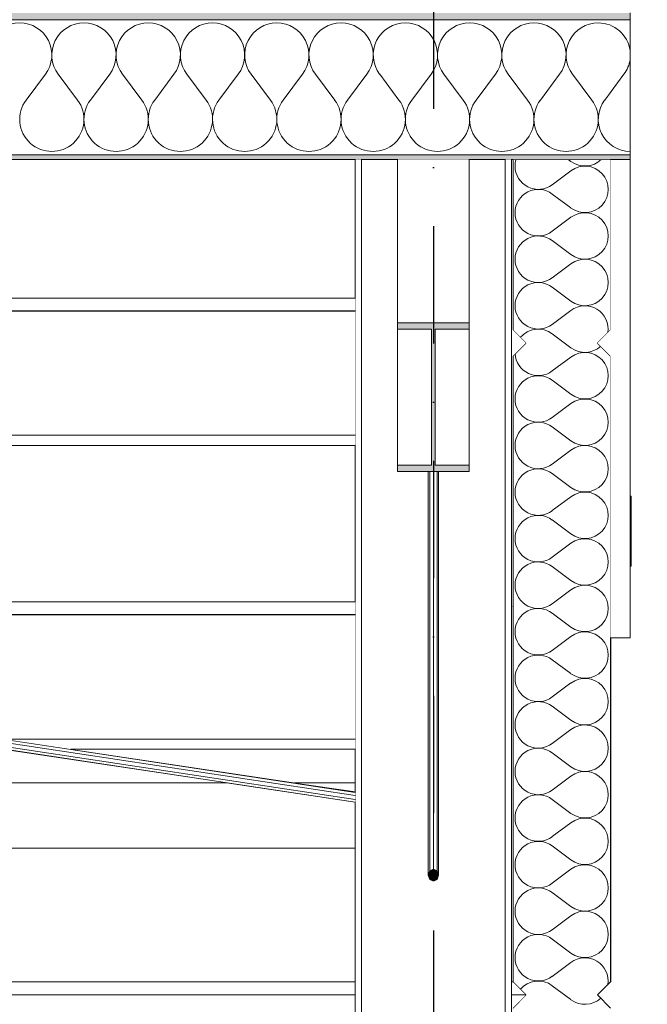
# Model space of a CAD drawing. Header units: millimetres. Extents: x -12989 to 402831, y -50461 to 30884.
# Tile 172 of 175: x 398171 to 399133, y -40675 to -39165. Entities that reach past the tile are written whole.
import ezdxf
from ezdxf.enums import TextEntityAlignment as Align

# ---------------------------------------------------------------- set-up
doc = ezdxf.new("R2010")
doc.units = ezdxf.units.MM
doc.header["$MEASUREMENT"] = 0
doc.linetypes.add('Kropki i Kreski', pattern=[360, 180, -90, 0, -90])
doc.linetypes.add('Wipeout_Contour', pattern=[1000, 0, -1000])
for name, color, linetype in [('AS_Belki.Import IFC', 7, 'Continuous'), ('Nowe_A__DACHY', 7, 'Continuous'), ('Nowe_A__SCIANY', 7, 'Continuous'), ('Nowe_A_WN_WYPOSAZENIE', 7, 'Continuous'), ('Nowe_A_WYM', 7, 'Continuous'), ('Nowe_Warstwa IFC.Import IFC', 7, 'Continuous')]:
    doc.layers.add(name, color=color, linetype=linetype)
for name, color, linetype, lineweight in [('AS_Belki.Import IFC_Nr_pióra__1', 7, 'Continuous', 13), ('AS_Belki.Import IFC_Nr_pióra__88', 7, 'Continuous', 13), ('AS_Belki.Import IFC_Nr_pióra__90', 7, 'Continuous', 13), ('Nowe_A__DACHY_Nr_pióra__52', 7, 'Continuous', 15), ('Nowe_A__DACHY_Nr_pióra__72', 7, 'Continuous', 13), ('Nowe_A__DACHY_Nr_pióra__92', 7, 'Continuous', 13), ('Nowe_A__SCIANY_Nr_pióra__27', 7, 'Continuous', 25), ('Nowe_A__SCIANY_Nr_pióra__87', 7, 'Continuous', 13), ('Nowe_A_WN_WYPOSAZENIE_Nr_pióra__2', 7, 'Continuous', 13), ('Nowe_A_WYM_Nr_pióra__1', 7, 'Continuous', 13), ('Nowe_A_WYM_Nr_pióra__45', 7, 'Continuous', 15), ('Nowe_A_WYM_Nr_pióra__85', 7, 'Continuous', 13), ('Nowe_Warstwa IFC.Import IFC_Nr_pióra__1', 7, 'Continuous', 13), ('Nowe_Warstwa IFC.Import IFC_Nr_pióra__25', 7, 'Continuous', 25)]:
    doc.layers.add(name, color=color, linetype=linetype, lineweight=lineweight)
for name, color, linetype, lineweight, true_color in [('Nowe_A__DACHY_Nr_pióra__162', 7, 'Continuous', 5, 0x6a6a6a), ('Nowe_A__DACHY_Nr_pióra__174', 7, 'Continuous', 5, 0x6a6a6a), ('Nowe_A__SCIANY_Nr_pióra__174', 7, 'Continuous', 5, 0x6a6a6a)]:
    doc.layers.add(name, color=color, linetype=linetype, lineweight=lineweight, true_color=true_color)
doc.styles.add('STYL_AUTOMATYCZNY_1', font='arial.ttf')
doc.styles.add('STYL_AUTOMATYCZNY_4', font='arial.ttf')
doc.dimstyles.new('STYL_AUTOMATYCZNY__2', dxfattribs={"dimtxt": 139.999998, "dimasz": 57, "dimexe": 0.18, "dimexo": 0.0625, "dimgap": 0, "dimtad": 1, "dimdec": 0, "dimlfac": 0.1, "dimzin": 0, "dimdsep": 46, "dimtxsty": 'STYL_AUTOMATYCZNY_4', "dimblk": 'ARROWHEAD_6', "dimblk1": 'ARROWHEAD_6', "dimblk2": 'ARROWHEAD_6', "dimcen": 0.09, "dimse1": 1, "dimse2": 1, "dimclrd": 7, "dimclre": 7, "dimclrt": 7, "dimadec": 0, "dimazin": 0, "dimtfac": 1, "dimtdec": 4, "dimtmove": 0, "dimatfit": 3, "dimfxl": 0, "dimtolj": 1, "dimtzin": 0, "dimarcsym": 0})

# ---------------------------------------------------------------- blocks, each defined once
blk = doc.blocks.new('*X9', base_point=(362576.7, -45960.6))
at = {"layer": 'Nowe_A__SCIANY_Nr_pióra__174', "color": 251, "linetype": 'Continuous', "lineweight": 5, "true_color": 0x6a6a6a}
for p, q in [((399016, -39382), (399011.9, -39378.9)), ((399016, -39396.3), (398987.5, -39417.7)), ((399016, -39453.4), (398987.5, -39432)), ((399016, -39467.7), (398987.5, -39489.2)), ((399016, -39524.9), (398987.5, -39503.4)), ((399016, -39539.2), (398987.5, -39560.6)), ((399016, -39596.3), (398987.5, -39574.9)), ((399016, -39610.6), (398987.5, -39632)), ((399016, -39667.7), (398987.5, -39646.3)), ((399016, -39682), (398987.5, -39703.4)), ((399016, -39739.2), (398987.5, -39717.7)), ((399016, -39753.4), (398987.5, -39774.9)), ((399016, -39810.6), (398987.5, -39789.2)), ((399016, -39824.9), (398987.5, -39846.3)), ((399016, -39882), (398987.5, -39860.6)), ((399016, -39896.3), (398987.5, -39917.7)), ((399016, -39953.4), (398987.5, -39932)), ((399016, -39967.7), (398987.5, -39989.2)), ((399016, -40024.9), (398987.5, -40003.4)), ((399016, -40039.2), (398987.5, -40060.6)), ((399016, -40096.3), (398987.5, -40074.9)), ((399016, -40110.6), (398987.5, -40132)), ((399016, -40167.7), (398987.5, -40146.3)), ((399016, -40182), (398987.5, -40203.4)), ((399016, -40239.2), (398987.5, -40217.7)), ((399016, -40253.4), (398987.5, -40274.9)), ((399016, -40310.6), (398987.5, -40289.2)), ((399016, -40324.9), (398987.5, -40346.3)), ((399016, -40382), (398987.5, -40360.6)), ((399016, -40396.3), (398987.5, -40417.7)), ((399016, -40453.4), (398987.5, -40432)), ((399016, -40467.7), (398987.5, -40489.2)), ((399016, -40524.9), (398987.5, -40503.4)), ((399016, -40539.2), (398987.5, -40560.6)), ((399016, -40596.3), (398987.5, -40574.9)), ((399016, -40610.6), (398987.5, -40632)), ((399016, -40667.7), (398987.5, -40646.3))]:
    blk.add_line(p, q, dxfattribs=at)
for centre, start, end in [((398966, -39389.2), 163.3332, 180), ((399037.5, -39353.4), 233.1301, 314.5046), ((398966, -39389.2), 180, 306.8699), ((399037.5, -39424.9), 233.1301, 126.8699), ((398966, -39460.6), 53.1301, 180), ((398966, -39460.6), 180, 306.8699), ((399037.5, -39496.3), 233.1301, 126.8699), ((398966, -39532), 53.1301, 180), ((398966, -39532), 180, 306.8699), ((399037.5, -39567.7), 233.1301, 126.8699), ((398966, -39603.4), 53.1301, 180), ((398966, -39603.4), 180, 306.8699), ((399037.5, -39639.2), 351.2832, 126.8699), ((398966, -39674.9), 53.1301, 140.6813), ((399037.5, -39639.2), 233.1301, 312.5684), ((398966, -39674.9), 183.3422, 306.8699), ((399037.5, -39710.6), 233.1301, 126.8699), ((398966, -39746.3), 53.1301, 180), ((398966, -39746.3), 180, 306.8699), ((399037.5, -39782), 233.1301, 126.8699), ((398966, -39817.7), 53.1301, 180), ((398966, -39817.7), 180, 306.8699), ((399037.5, -39853.4), 233.1301, 126.8699), ((398966, -39889.2), 53.1301, 180), ((398966, -39889.2), 180, 306.8699), ((399037.5, -39924.9), 233.1301, 126.8699), ((398966, -39960.6), 53.1301, 180), ((398966, -39960.6), 180, 306.8699), ((399037.5, -39996.3), 233.1301, 126.8699), ((398966, -40032), 53.1301, 180), ((398966, -40032), 180, 306.8699), ((399037.5, -40067.7), 233.1301, 126.8699), ((398966, -40103.4), 53.1301, 180), ((398966, -40103.4), 180, 306.8699), ((399037.5, -40139.2), 233.1301, 126.8699), ((398966, -40174.9), 53.1301, 180), ((398966, -40174.9), 180, 306.8699), ((399037.5, -40210.6), 233.1301, 126.8699), ((398966, -40246.3), 53.1301, 180), ((398966, -40246.3), 180, 306.8699), ((399037.5, -40282), 233.1301, 126.8699), ((398966, -40317.7), 53.1301, 180), ((398966, -40317.7), 180, 306.8699), ((399037.5, -40353.4), 233.1301, 126.8699), ((398966, -40389.2), 53.1301, 180), ((398966, -40389.2), 180, 306.8699), ((399037.5, -40424.9), 233.1301, 126.8699), ((398966, -40460.6), 53.1301, 180), ((398966, -40460.6), 180, 306.8699), ((399037.5, -40496.3), 233.1301, 126.8699), ((398966, -40532), 53.1301, 180), ((398966, -40532), 180, 306.8699), ((399037.5, -40567.7), 233.1301, 126.8699), ((398966, -40603.4), 53.1301, 180), ((398966, -40603.4), 180, 306.8699), ((399037.5, -40639.2), 351.2832, 126.8699), ((398966, -40674.9), 53.1301, 140.6813), ((399037.5, -40639.2), 233.1301, 312.5684)]:
    blk.add_arc(centre, 35.7, start, end, dxfattribs=at)
blk = doc.blocks.new('ElemPrzekroju_1_1', base_point=(362576.7, -45960.6))
at = {"color": 254, "linetype": 'Wipeout_Contour', "lineweight": 0, "ltscale": 16852457.52965012}
blk.add_wipeout([(398926.7, -39378.9), (398926.7, -39640.6), (398946.7, -39660.6), (398926.7, -39680.6), (398926.7, -40640.6), (398946.7, -40660.6), (398926.7, -40680.6), (398926.7, -41640.6), (398946.7, -41660.6), (398926.7, -41680.6), (398926.7, -42640.6), (398946.7, -42660.6), (398926.7, -42680.6), (398926.7, -43640.6), (398946.7, -43660.6), (398926.7, -43680.6), (398926.7, -44640.6), (398946.7, -44660.6), (398926.7, -44680.6), (398926.7, -45640.6), (398946.7, -45660.6), (399056.7, -45660.6), (399076.7, -45640.6), (399076.7, -44680.6), (399056.7, -44660.6), (399076.7, -44640.6), (399076.7, -43680.6), (399056.7, -43660.6), (399076.7, -43640.6), (399076.7, -42680.6), (399056.7, -42660.6), (399076.7, -42640.6), (399076.7, -41680.6), (399056.7, -41660.6), (399076.7, -41640.6), (399076.7, -40680.6), (399056.7, -40660.6), (399076.7, -40640.6), (399076.7, -39680.6), (399056.7, -39660.6), (399076.7, -39640.6), (399076.7, -39378.9)], dxfattribs=at).dxf.layer = 'Nowe_A__SCIANY'
at = {"layer": 'Nowe_A__SCIANY_Nr_pióra__27', "color": 7, "linetype": 'Continuous', "lineweight": 25}
for p, q in [((398926.7, -39378.9), (398926.7, -39640.6)), ((399076.7, -39378.9), (398926.7, -39378.9)), ((399076.7, -39378.9), (399076.7, -39640.6)), ((398926.7, -39640.6), (398946.7, -39660.6)), ((399076.7, -39640.6), (399056.7, -39660.6)), ((398946.7, -39660.6), (398926.7, -39680.6)), ((399056.7, -39660.6), (399076.7, -39680.6)), ((398926.7, -39680.6), (398926.7, -40640.6)), ((399076.7, -39680.6), (399076.7, -40640.6)), ((398926.7, -40640.6), (398946.7, -40660.6)), ((399076.7, -40640.6), (399056.7, -40660.6)), ((398946.7, -40660.6), (398926.7, -40680.6)), ((399056.7, -40660.6), (399076.7, -40680.6))]:
    blk.add_line(p, q, dxfattribs=at)
at = {"layer": 'Nowe_A__SCIANY', "lineweight": 0}
blk.add_blockref('*X9', (362576.7, -45960.6), dxfattribs=at)
blk = doc.blocks.new('ElemPrzekroju_2_1', base_point=(362576.7, -45960.6))
at = {"color": 254, "linetype": 'Wipeout_Contour', "lineweight": 0, "ltscale": 2806689.990865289}
blk.add_wipeout([(398925.1, -40640.6), (398926.7, -40640.6), (398926.7, -40064.8), (398925.1, -40064.8), (398925.1, -40104.6), (398925.1, -40269.8), (398925.1, -40277.8)], dxfattribs=at).dxf.layer = 'Nowe_A__SCIANY'
at = {"color": 254, "linetype": 'Wipeout_Contour', "lineweight": 0, "ltscale": 1600054.256448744}
blk.add_wipeout([(397636.6, -40335.2), (398489.5, -40335.2), (398146.5, -40283.5), (397636.6, -40283.5)], dxfattribs=at).dxf.layer = 'Nowe_A__SCIANY'
at = {"color": 254, "linetype": 'Wipeout_Contour', "lineweight": 0, "ltscale": 3199398.168028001}
blk.add_wipeout([(397508.6, -40584.2), (397508.6, -40640.6), (398685.1, -40640.6), (398685.1, -40435.2), (397636.6, -40435.2), (397636.6, -40577.6), (397619.8, -40577.6), (397619.8, -40584.2)], dxfattribs=at).dxf.layer = 'Nowe_A__SCIANY'
at = {"layer": 'Nowe_A__SCIANY_Nr_pióra__87', "color": 7, "linetype": 'Continuous', "lineweight": 13}
blk.add_line((398926.7, -40064.8), (398925.1, -40064.8), dxfattribs=at)
at = {"color": 254, "linetype": 'Wipeout_Contour', "lineweight": 0, "ltscale": 1602343.374699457}
blk.add_wipeout([(398249, -40283.5), (398592, -40335.2), (398685.1, -40335.2), (398685.1, -40283.5)], dxfattribs=at).dxf.layer = 'Nowe_A__SCIANY'
at = {"color": 254, "linetype": 'Wipeout_Contour', "lineweight": 0, "ltscale": 1600667.69394094}
blk.add_wipeout([(397508.6, -40640.6), (397508.6, -40660.6), (398685.1, -40660.6), (398685.1, -40640.6)], dxfattribs=at).dxf.layer = 'Nowe_A__SCIANY'
at = {"color": 254, "linetype": 'Wipeout_Contour', "lineweight": 0, "ltscale": 1603987.691165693}
blk.add_wipeout([(398925.1, -40640.6), (398925.1, -40660.6), (398946.7, -40660.6), (398926.7, -40640.6)], dxfattribs=at).dxf.layer = 'Nowe_A__SCIANY'
at = {"layer": 'Nowe_A__SCIANY_Nr_pióra__87', "color": 7, "linetype": 'Continuous', "lineweight": 13}
for p, q in [((398685.1, -40640.6), (397508.6, -40640.6)), ((398926.7, -40640.6), (398925.1, -40640.6))]:
    blk.add_line(p, q, dxfattribs=at)
at = {"color": 254, "linetype": 'Wipeout_Contour', "lineweight": 0, "ltscale": 1600675.822667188}
blk.add_wipeout([(398685.1, -40660.6), (397508.6, -40660.6), (397508.6, -40680.6), (398685.1, -40680.6)], dxfattribs=at).dxf.layer = 'Nowe_A__SCIANY'
at = {"color": 254, "linetype": 'Wipeout_Contour', "lineweight": 0, "ltscale": 1603995.803149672}
blk.add_wipeout([(398925.1, -40660.6), (398925.1, -40680.6), (398926.7, -40680.6), (398946.7, -40660.6)], dxfattribs=at).dxf.layer = 'Nowe_A__SCIANY'
at = {"layer": 'Nowe_A__SCIANY_Nr_pióra__87', "color": 7, "linetype": 'Continuous', "lineweight": 13}
for p, q in [((397508.6, -40660.6), (398685.1, -40660.6)), ((398925.1, -40660.6), (398946.7, -40660.6))]:
    blk.add_line(p, q, dxfattribs=at)
blk = doc.blocks.new('ElemPrzekroju_12_1', base_point=(362576.7, -45960.6))
at = {"color": 254, "linetype": 'Wipeout_Contour', "lineweight": 0, "ltscale": 1604407.602921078}
blk.add_wipeout([(399108.2, -40002.7), (399108.2, -39895.7), (399106.7, -39895.7), (399106.7, -40002.7)], dxfattribs=at).dxf.layer = 'Nowe_A_WN_WYPOSAZENIE'
at = {"layer": 'Nowe_A_WN_WYPOSAZENIE_Nr_pióra__2', "color": 7, "linetype": 'Continuous', "lineweight": 13}
for p, q in [((399108.2, -39895.7), (399106.7, -39895.7)), ((399108.2, -40002.7), (399108.2, -39895.7)), ((399108.2, -40002.7), (399106.7, -40002.7))]:
    blk.add_line(p, q, dxfattribs=at)
blk = doc.blocks.new('ElemPrzekroju_173_1', base_point=(362576.7, -45960.6))
at = {"color": 254, "linetype": 'Wipeout_Contour', "lineweight": 0, "ltscale": 1998277.968818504}
blk.add_wipeout([(397638.9, -39378.9), (396742.1, -39564.5), (396742.1, -39591.8), (398685.1, -39591.8), (398685.1, -39378.9)], dxfattribs=at).dxf.layer = 'Nowe_A__DACHY'
at = {"color": 254, "linetype": 'Wipeout_Contour', "lineweight": 0, "ltscale": 4009050.397004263}
blk.add_wipeout([(398925.1, -39378.9), (398925.1, -39674.8), (398925.1, -40024.9), (398925.1, -40049.3), (398925.1, -40064.8), (398926.7, -40064.8), (398926.7, -39680.6), (398946.7, -39660.6), (398926.7, -39640.6), (398926.7, -39378.9)], dxfattribs=at).dxf.layer = 'Nowe_A__DACHY'
at = {"color": 254, "linetype": 'Wipeout_Contour', "lineweight": 0, "ltscale": 2807372.740724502}
blk.add_wipeout([(399056.7, -39660.6), (399076.7, -39680.6), (399076.7, -40113), (399106.7, -40113), (399106.7, -39378.9), (399076.7, -39378.9), (399076.7, -39640.6)], dxfattribs=at).dxf.layer = 'Nowe_A__DACHY'
at = {"color": 254, "linetype": 'Wipeout_Contour', "lineweight": 0, "ltscale": 1997624.133948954}
blk.add_wipeout([(396742.1, -40056.3), (396751.4, -40057.7), (398685.1, -40057.7), (398685.1, -39817.6), (396742.1, -39817.6)], dxfattribs=at).dxf.layer = 'Nowe_A__DACHY'
at = {"layer": 'Nowe_A__DACHY_Nr_pióra__92', "color": 7, "linetype": 'Continuous', "lineweight": 13}
for p, q in [((399106.7, -40113), (399106.7, -39378.9)), ((399076.7, -40113), (399106.7, -40113))]:
    blk.add_line(p, q, dxfattribs=at)
blk = doc.blocks.new('*X188', base_point=(362576.7, -45960.6))
at = {"layer": 'Nowe_A__DACHY_Nr_pióra__174', "color": 251, "linetype": 'Continuous', "lineweight": 5, "true_color": 0x6a6a6a}
for p, q in [((398180.4, -39287.9), (398210, -39248.4)), ((398259.3, -39287.9), (398229.7, -39248.4)), ((398279, -39287.9), (398308.6, -39248.4)), ((398357.9, -39287.9), (398328.3, -39248.4)), ((398377.6, -39287.9), (398407.2, -39248.4)), ((398456.5, -39287.9), (398426.9, -39248.4)), ((398476.2, -39287.9), (398505.8, -39248.4)), ((398555.1, -39287.9), (398525.5, -39248.4)), ((398574.8, -39287.9), (398604.4, -39248.4)), ((398653.7, -39287.9), (398624.1, -39248.4)), ((398673.4, -39287.9), (398703, -39248.4)), ((398752.3, -39287.9), (398722.7, -39248.4)), ((398772, -39287.9), (398801.6, -39248.4)), ((398850.9, -39287.9), (398821.3, -39248.4)), ((398870.6, -39287.9), (398900.2, -39248.4)), ((398949.5, -39287.9), (398919.9, -39248.4)), ((398969.2, -39287.9), (398998.7, -39248.4)), ((399048, -39287.9), (399018.5, -39248.4)), ((399067.8, -39287.9), (399097.3, -39248.4))]:
    blk.add_line(p, q, dxfattribs=at)
for centre, start, end in [((398170.5, -39218.8), 90, 216.8699), ((398170.5, -39218.8), 323.1301, 90), ((398269.1, -39218.8), 90, 216.8699), ((398269.1, -39218.8), 323.1301, 90), ((398367.7, -39218.8), 90, 216.8699), ((398367.7, -39218.8), 323.1301, 90), ((398466.3, -39218.8), 90, 216.8699), ((398466.3, -39218.8), 323.1301, 90), ((398564.9, -39218.8), 90, 216.8699), ((398564.9, -39218.8), 323.1301, 90), ((398663.5, -39218.8), 90, 216.8699), ((398663.5, -39218.8), 323.1301, 90), ((398762.1, -39218.8), 90, 216.8699), ((398762.1, -39218.8), 323.1301, 90), ((398860.7, -39218.8), 90, 216.8699), ((398860.7, -39218.8), 323.1301, 90), ((398959.3, -39218.8), 90, 216.8699), ((398959.3, -39218.8), 323.1301, 90), ((399057.9, -39218.8), 90, 216.8699), ((399057.9, -39218.8), 7.829, 90), ((399057.9, -39218.8), 323.1301, 352.171), ((398219.8, -39317.4), 143.1301, 36.8699), ((398318.4, -39317.4), 143.1301, 36.8699), ((398417, -39317.4), 143.1301, 36.8699), ((398515.6, -39317.4), 143.1301, 36.8699), ((398614.2, -39317.4), 143.1301, 36.8699), ((398712.8, -39317.4), 143.1301, 36.8699), ((398811.4, -39317.4), 143.1301, 36.8699), ((398910, -39317.4), 143.1301, 36.8699), ((399008.6, -39317.4), 143.1301, 36.8699), ((399107.2, -39317.4), 143.1301, 269.4659)]:
    blk.add_arc(centre, 49.3, start, end, dxfattribs=at)
blk = doc.blocks.new('*X189', base_point=(362576.7, -45960.6))
at = {"layer": 'Nowe_A__DACHY_Nr_pióra__162', "linetype": 'Continuous', "lineweight": 5, "true_color": 0x6a6a6a}
blk.add_hatch(color=251, dxfattribs=at).paths.add_polyline_path([(399106.7, -39371.7), (362046.7, -39371.7), (362046.7, -39378.9), (399106.7, -39378.9)])
blk = doc.blocks.new('ElemPrzekroju_174_1', base_point=(362576.7, -45960.6))
at = {"layer": 'Nowe_A__DACHY_Nr_pióra__162', "linetype": 'Continuous', "lineweight": 0, "true_color": 0x353535}
blk.add_hatch(color=250, dxfattribs=at).paths.add_polyline_path([(362046.7, -39154.3), (362046.7, -39164.6), (399106.7, -39164.6), (399106.7, -39154.3)])
at = {"color": 254, "linetype": 'Wipeout_Contour', "lineweight": 0, "ltscale": 1530407.977953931}
blk.add_wipeout([(399106.7, -39164.6), (362046.7, -39164.6), (362046.7, -39371.7), (399106.7, -39371.7)], dxfattribs=at).dxf.layer = 'Nowe_A__DACHY'
at = {"layer": 'Nowe_A__DACHY_Nr_pióra__52', "color": 7, "linetype": 'Continuous', "lineweight": 15}
blk.add_line((399106.7, -39164.6), (362046.7, -39164.6), dxfattribs=at)
at = {"layer": 'Nowe_A__DACHY', "lineweight": 0}
blk.add_blockref('*X188', (362576.7, -45960.6), dxfattribs=at)
at = {"color": 254, "linetype": 'Wipeout_Contour', "lineweight": 0, "ltscale": 1530452.073854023}
blk.add_wipeout([(399106.7, -39371.7), (362046.7, -39371.7), (362046.7, -39378.9), (399106.7, -39378.9)], dxfattribs=at).dxf.layer = 'Nowe_A__DACHY'
at = {"layer": 'Nowe_A__DACHY_Nr_pióra__52', "color": 7, "linetype": 'Continuous', "lineweight": 15}
blk.add_line((399106.7, -39371.7), (362046.7, -39371.7), dxfattribs=at)
at = {"layer": 'Nowe_A__DACHY_Nr_pióra__52', "color": 7, "linetype": 'Continuous', "lineweight": 15, "flags": 128}
blk.add_lwpolyline([(399106.7, -39154.3), (399106.7, -39164.6), (399106.7, -39371.7), (399106.7, -39378.9)], dxfattribs=at)
at = {"layer": 'Nowe_A__DACHY_Nr_pióra__72', "color": 7, "linetype": 'Continuous', "lineweight": 13}
for p, q in [((398926.7, -39378.9), (368292.5, -39378.9)), ((399106.7, -39378.9), (399076.7, -39378.9))]:
    blk.add_line(p, q, dxfattribs=at)
at = {"layer": 'Nowe_A__DACHY', "lineweight": 0}
blk.add_blockref('*X189', (362576.7, -45960.6), dxfattribs=at)
blk = doc.blocks.new('ElemPrzekroju_195_1', base_point=(362576.7, -45960.6))
at = {"color": 254, "linetype": 'Wipeout_Contour', "lineweight": 0, "ltscale": 3985332.119805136}
blk.add_wipeout([(392867.1, -40357.1), (392867.1, -40435.2), (397486.6, -40435.2), (397486.6, -40377.6), (397636.6, -40377.6), (397636.6, -40435.2), (398685.1, -40435.2), (398685.1, -40364.7), (398489.5, -40335.2), (392973.8, -40335.2)], dxfattribs=at).dxf.layer = 'AS_Belki.Import IFC'
at = {"layer": 'AS_Belki.Import IFC_Nr_pióra__90', "color": 7, "linetype": 'Continuous', "lineweight": 13}
for p, q in [((398489.5, -40335.2), (392973.8, -40335.2)), ((398685.1, -40435.2), (397636.6, -40435.2))]:
    blk.add_line(p, q, dxfattribs=at)
at = {"color": 254, "linetype": 'Wipeout_Contour', "lineweight": 0, "ltscale": 1202069.057708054}
blk.add_wipeout([(398592, -40335.2), (398685.1, -40349.2), (398685.1, -40335.2)], dxfattribs=at).dxf.layer = 'AS_Belki.Import IFC'
at = {"layer": 'AS_Belki.Import IFC_Nr_pióra__90', "color": 7, "linetype": 'Continuous', "lineweight": 13}
blk.add_line((398685.1, -40335.2), (398592, -40335.2), dxfattribs=at)
blk = doc.blocks.new('ElemPrzekroju_202_1', base_point=(362576.7, -45960.6))
at = {"color": 254, "linetype": 'Wipeout_Contour', "lineweight": 0, "ltscale": 1603852.313832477}
blk.add_wipeout([(398694.9, -39378.9), (398685.1, -39378.9), (398685.1, -45660.6), (398694.9, -45660.6)], dxfattribs=at).dxf.layer = 'AS_Belki.Import IFC'
at = {"color": 254, "linetype": 'Wipeout_Contour', "lineweight": 0, "ltscale": 1604767.897345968}
blk.add_wipeout([(398925.1, -39378.9), (398915.3, -39378.9), (398915.3, -45660.6), (398925.1, -45660.6)], dxfattribs=at).dxf.layer = 'AS_Belki.Import IFC'
at = {"layer": 'AS_Belki.Import IFC_Nr_pióra__88', "color": 7, "linetype": 'Continuous', "lineweight": 13}
for p, q in [((398685.1, -45660.6), (398685.1, -39378.9)), ((398694.9, -45660.6), (398694.9, -39378.9)), ((398915.3, -45660.6), (398915.3, -39378.9)), ((398925.1, -45660.6), (398925.1, -39378.9))]:
    blk.add_line(p, q, dxfattribs=at)
blk = doc.blocks.new('ElemPrzekroju_204_1', base_point=(362576.7, -45960.6))
at = {"color": 254, "linetype": 'Wipeout_Contour', "lineweight": 0, "ltscale": 1603318.061380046}
blk.add_wipeout([(398810.7, -39857.5), (398810.7, -40470.1), (398813.1, -40476.6), (398813.1, -39857.5)], dxfattribs=at).dxf.layer = 'AS_Belki.Import IFC'
at = {"color": 254, "linetype": 'Wipeout_Contour', "lineweight": 0, "ltscale": 1603301.20562732}
blk.add_wipeout([(398810.7, -39857.5), (398805.1, -39857.5), (398805.1, -40467.4), (398810.7, -40470.1)], dxfattribs=at).dxf.layer = 'AS_Belki.Import IFC'
at = {"layer": 'AS_Belki.Import IFC_Nr_pióra__90', "color": 7, "linetype": 'Continuous', "lineweight": 13}
blk.add_line((398813.1, -40476.6), (398813.1, -39857.5), dxfattribs=at)
at = {"color": 254, "linetype": 'Wipeout_Contour', "lineweight": 0, "ltscale": 1603278.692090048}
blk.add_wipeout([(398805.1, -39857.5), (398799.4, -39857.5), (398799.4, -40470.1), (398805.1, -40467.4)], dxfattribs=at).dxf.layer = 'AS_Belki.Import IFC'
at = {"layer": 'AS_Belki.Import IFC_Nr_pióra__1', "color": 7, "linetype": 'Continuous', "lineweight": 13}
for p, q in [((398810.7, -40470.1), (398813.1, -40476.6)), ((398813.1, -40476.6), (398810.7, -40483.2))]:
    blk.add_line(p, q, dxfattribs=at)
at = {"layer": 'AS_Belki.Import IFC_Nr_pióra__90', "color": 7, "linetype": 'Continuous', "lineweight": 13}
blk.add_line((398810.7, -40470.1), (398810.7, -39857.5), dxfattribs=at)
at = {"color": 254, "linetype": 'Wipeout_Contour', "lineweight": 0, "ltscale": 1603263.708940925}
blk.add_wipeout([(398797.1, -39857.5), (398797.1, -40476.6), (398799.4, -40470.1), (398799.4, -39857.5)], dxfattribs=at).dxf.layer = 'AS_Belki.Import IFC'
at = {"layer": 'AS_Belki.Import IFC', "linetype": 'Continuous', "lineweight": 0, "true_color": 0x000000}
blk.add_hatch(color=18, dxfattribs=at).paths.add_polyline_path([(398813.1, -40476.6), (398810.7, -40470.1), (398805.1, -40467.4), (398799.4, -40470.1), (398797.1, -40476.6), (398799.4, -40483.2), (398805.1, -40485.9), (398810.7, -40483.2)])
at = {"layer": 'AS_Belki.Import IFC_Nr_pióra__1', "color": 7, "linetype": 'Continuous', "lineweight": 13}
for p, q in [((398799.4, -40470.1), (398797.1, -40476.6)), ((398805.1, -40467.4), (398799.4, -40470.1)), ((398805.1, -40467.4), (398810.7, -40470.1)), ((398797.1, -40476.6), (398799.4, -40483.2)), ((398799.4, -40483.2), (398805.1, -40485.9)), ((398810.7, -40483.2), (398805.1, -40485.9))]:
    blk.add_line(p, q, dxfattribs=at)
at = {"layer": 'AS_Belki.Import IFC_Nr_pióra__90', "color": 7, "linetype": 'Continuous', "lineweight": 13}
for p, q in [((398797.1, -40476.6), (398797.1, -39857.5)), ((398799.4, -40470.1), (398799.4, -39857.5)), ((398805.1, -40467.4), (398805.1, -39857.5))]:
    blk.add_line(p, q, dxfattribs=at)
blk = doc.blocks.new('ElemPrzekroju_208_1', base_point=(362576.7, -45960.6))
at = {"layer": 'AS_Belki.Import IFC_Nr_pióra__1', "color": 7, "linetype": 'Continuous', "lineweight": 13}
blk.add_line((398860.1, -39857.5), (398750.1, -39857.5), dxfattribs=at)
at = {"color": 254, "linetype": 'Wipeout_Contour', "lineweight": 0, "ltscale": 1603027.668034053}
blk.add_wipeout([(398750.1, -39378.9), (398750.1, -39629.8), (398860.1, -39629.8), (398860.1, -39378.9)], dxfattribs=at).dxf.layer = 'AS_Belki.Import IFC'
at = {"color": 254, "linetype": 'Wipeout_Contour', "lineweight": 0, "ltscale": 1603237.610968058}
blk.add_wipeout([(398808, -39639.3), (398808, -39848), (398860.1, -39848), (398860.1, -39639.3)], dxfattribs=at).dxf.layer = 'AS_Belki.Import IFC'
at = {"layer": 'AS_Belki.Import IFC_Nr_pióra__1', "color": 7, "linetype": 'Continuous', "lineweight": 13}
for p, q in [((398860.1, -39629.8), (398750.1, -39629.8)), ((398860.1, -39629.8), (398860.1, -39639.3)), ((398860.1, -39848), (398860.1, -39857.5))]:
    blk.add_line(p, q, dxfattribs=at)
at = {"layer": 'AS_Belki.Import IFC_Nr_pióra__90', "color": 7, "linetype": 'Continuous', "lineweight": 13}
for p, q in [((398750.1, -39629.8), (398750.1, -39378.9)), ((398860.1, -39629.8), (398860.1, -39378.9)), ((398860.1, -39848), (398860.1, -39639.3))]:
    blk.add_line(p, q, dxfattribs=at)
at = {"color": 254, "linetype": 'Wipeout_Contour', "lineweight": 0, "ltscale": 1603006.95353376}
blk.add_wipeout([(398750.1, -39848), (398802.1, -39848), (398802.1, -39639.3), (398750.1, -39639.3)], dxfattribs=at).dxf.layer = 'AS_Belki.Import IFC'
at = {"layer": 'AS_Belki.Import IFC', "linetype": 'Continuous', "lineweight": 0, "true_color": 0x000000}
blk.add_hatch(color=18, dxfattribs=at).paths.add_polyline_path([(398860.1, -39848), (398808, -39848), (398808, -39639.3), (398860.1, -39639.3), (398860.1, -39629.8), (398750.1, -39629.8), (398750.1, -39639.3), (398802.1, -39639.3), (398802.1, -39848), (398750.1, -39848), (398750.1, -39857.5), (398860.1, -39857.5)])
at = {"layer": 'AS_Belki.Import IFC_Nr_pióra__1', "color": 7, "linetype": 'Continuous', "lineweight": 13}
for p, q in [((398750.1, -39629.8), (398750.1, -39639.3)), ((398802.1, -39639.3), (398750.1, -39639.3)), ((398802.1, -39639.3), (398802.1, -39848)), ((398808, -39639.3), (398808, -39848)), ((398860.1, -39639.3), (398808, -39639.3)), ((398750.1, -39848), (398750.1, -39857.5)), ((398802.1, -39848), (398750.1, -39848)), ((398860.1, -39848), (398808, -39848))]:
    blk.add_line(p, q, dxfattribs=at)
at = {"layer": 'AS_Belki.Import IFC_Nr_pióra__90', "color": 7, "linetype": 'Continuous', "lineweight": 13}
blk.add_line((398750.1, -39848), (398750.1, -39639.3), dxfattribs=at)
blk = doc.blocks.new('ElemPrzekroju_215_1', base_point=(362576.7, -45960.6))
at = {"color": 254, "linetype": 'Wipeout_Contour', "lineweight": 0, "ltscale": 1596152.267562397}
blk.add_wipeout([(395350.6, -39847.1), (398685.1, -40349.8), (398685.1, -40349.2), (395352.2, -39846.7)], dxfattribs=at).dxf.layer = 'AS_Belki.Import IFC'
at = {"color": 254, "linetype": 'Wipeout_Contour', "lineweight": 0, "ltscale": 1596082.740216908}
blk.add_wipeout([(395320, -39853.4), (395308.9, -39855.7), (398685.1, -40364.7), (398685.1, -40360.7)], dxfattribs=at).dxf.layer = 'AS_Belki.Import IFC'
at = {"color": 254, "linetype": 'Wipeout_Contour', "lineweight": 0, "ltscale": 1596109.416389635}
blk.add_wipeout([(395337.3, -39849.8), (395320, -39853.4), (398685.1, -40360.7), (398685.1, -40354.6)], dxfattribs=at).dxf.layer = 'AS_Belki.Import IFC'
at = {"color": 254, "linetype": 'Wipeout_Contour', "lineweight": 0, "ltscale": 1596138.215603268}
blk.add_wipeout([(395350.6, -39847.1), (395337.3, -39849.8), (398685.1, -40354.6), (398685.1, -40349.8)], dxfattribs=at).dxf.layer = 'AS_Belki.Import IFC'
at = {"layer": 'AS_Belki.Import IFC_Nr_pióra__90', "color": 7, "linetype": 'Continuous', "lineweight": 13}
for p, q in [((398685.1, -40364.7), (395308.9, -39855.7)), ((398685.1, -40360.7), (395320, -39853.4)), ((398685.1, -40354.6), (395337.3, -39849.8)), ((398685.1, -40349.8), (395350.6, -39847.1)), ((398685.1, -40349.2), (395352.2, -39846.7))]:
    blk.add_line(p, q, dxfattribs=at)
blk = doc.blocks.new('ElemPrzekroju_225_1', base_point=(362576.7, -45960.6))
at = {"layer": 'AS_Belki.Import IFC_Nr_pióra__90', "color": 7, "linetype": 'Continuous', "lineweight": 13}
for p, q in [((398925.1, -40077.5), (398925.1, -40104.6)), ((398925.1, -40131.3), (398925.1, -40268)), ((398925.1, -40268), (398925.1, -40277.8))]:
    blk.add_line(p, q, dxfattribs=at)
at = {"color": 254, "linetype": 'Wipeout_Contour', "lineweight": 0, "ltscale": 1600485.673646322}
blk.add_wipeout([(398685.1, -40077.5), (396882.9, -40077.5), (398146, -40268), (398685.1, -40268)], dxfattribs=at).dxf.layer = 'AS_Belki.Import IFC'
at = {"color": 254, "linetype": 'Wipeout_Contour', "lineweight": 0, "ltscale": 1599187.963179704}
blk.add_wipeout([(398685.1, -40077), (396879.5, -40077), (396882.9, -40077.5), (398685.1, -40077.5)], dxfattribs=at).dxf.layer = 'AS_Belki.Import IFC'
at = {"color": 254, "linetype": 'Wipeout_Contour', "lineweight": 0, "ltscale": 1601886.664525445}
blk.add_wipeout([(398146, -40268), (398249, -40283.5), (398685.1, -40283.5), (398685.1, -40268)], dxfattribs=at).dxf.layer = 'AS_Belki.Import IFC'
at = {"layer": 'AS_Belki.Import IFC_Nr_pióra__90', "color": 7, "linetype": 'Continuous', "lineweight": 13}
for p, q in [((398146, -40268), (398685.1, -40268)), ((398249, -40283.5), (398685.1, -40283.5))]:
    blk.add_line(p, q, dxfattribs=at)
at = {"color": 254, "linetype": 'Wipeout_Contour', "lineweight": 0, "ltscale": 1599053.023781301}
blk.add_wipeout([(398685.1, -40057.7), (396751.4, -40057.7), (396879.5, -40077), (398685.1, -40077)], dxfattribs=at).dxf.layer = 'AS_Belki.Import IFC'
at = {"layer": 'AS_Belki.Import IFC_Nr_pióra__90', "color": 7, "linetype": 'Continuous', "lineweight": 13}
for p, q in [((396751.4, -40057.7), (398685.1, -40057.7)), ((396879.5, -40077), (398685.1, -40077)), ((396882.9, -40077.5), (398685.1, -40077.5))]:
    blk.add_line(p, q, dxfattribs=at)
blk = doc.blocks.new('ElemPrzekroju_267_1', base_point=(362576.7, -45960.6))
at = {"color": 254, "linetype": 'Wipeout_Contour', "lineweight": 0, "ltscale": 1596395.937229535}
blk.add_wipeout([(395494.1, -39817.6), (398685.1, -39817.6), (398685.1, -39802.1), (395569.7, -39802.1)], dxfattribs=at).dxf.layer = 'AS_Belki.Import IFC'
at = {"layer": 'AS_Belki.Import IFC_Nr_pióra__90', "color": 7, "linetype": 'Continuous', "lineweight": 13}
blk.add_line((395494.1, -39817.6), (398685.1, -39817.6), dxfattribs=at)
at = {"color": 254, "linetype": 'Wipeout_Contour', "lineweight": 0, "ltscale": 5183035.775389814}
blk.add_wipeout([(395569.7, -39802.1), (398685.1, -39802.1), (398685.1, -39611.7), (396742.1, -39611.7), (396742.1, -39734.5), (396739.1, -39734.5), (396739.1, -39679.4), (396682.1, -39679.4), (396682.1, -39611.7), (396513.9, -39611.7), (395836, -39751.9), (395827.7, -39749.5), (395827.6, -39749.1)], dxfattribs=at).dxf.layer = 'AS_Belki.Import IFC'
at = {"layer": 'AS_Belki.Import IFC_Nr_pióra__90', "color": 7, "linetype": 'Continuous', "lineweight": 13}
blk.add_line((395569.7, -39802.1), (398685.1, -39802.1), dxfattribs=at)
at = {"color": 254, "linetype": 'Wipeout_Contour', "lineweight": 0, "ltscale": 1598725.351243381}
blk.add_wipeout([(396742.1, -39611.1), (396742.1, -39611.7), (398685.1, -39611.7), (398685.1, -39611.1)], dxfattribs=at).dxf.layer = 'AS_Belki.Import IFC'
at = {"color": 254, "linetype": 'Wipeout_Contour', "lineweight": 0, "ltscale": 1598721.420344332}
blk.add_wipeout([(396742.1, -39611.1), (398685.1, -39611.1), (398685.1, -39591.8), (396742.1, -39591.8)], dxfattribs=at).dxf.layer = 'AS_Belki.Import IFC'
at = {"layer": 'AS_Belki.Import IFC_Nr_pióra__90', "color": 7, "linetype": 'Continuous', "lineweight": 13}
for p, q in [((396742.1, -39591.8), (398685.1, -39591.8)), ((396742.1, -39611.1), (398685.1, -39611.1)), ((396742.1, -39611.7), (398685.1, -39611.7))]:
    blk.add_line(p, q, dxfattribs=at)
blk = doc.blocks.new('Standardowy znacznik osi[10]_1', base_point=(398805.1, -35960.6))
at = {"layer": 'Nowe_Warstwa IFC.Import IFC_Nr_pióra__25', "color": 7, "linetype": 'Kropki i Kreski', "lineweight": 25}
blk.add_line((398805.1, -36960.6), (398805.1, -48960.6), dxfattribs=at)
at = {"layer": 'Nowe_Warstwa IFC.Import IFC_Nr_pióra__1', "color": 7, "lineweight": 13, "style": 'STYL_AUTOMATYCZNY_1'}
for tag, p in [('AC_MarkerText_1_0', (398805.1, -35623.1)), ('AC_MarkerText_1_1', (398805.1, -50123.1))]:
    blk.add_attdef(tag, text='', height=175, rotation=360, dxfattribs=at).set_placement(p, align=Align.TOP_CENTER)
blk = doc.blocks.new('*D369', base_point=(362576.7, -45960.6))
at = {"layer": 'Nowe_A_WYM_Nr_pióra__45', "color": 7, "linetype": 'Continuous', "lineweight": 15}
for p, q in [((401146.2, -45630.6), (401206.2, -45690.6)), ((401146.2, -46830.6), (401206.2, -46890.6))]:
    blk.add_line(p, q, dxfattribs=at)
at = {"layer": 'Nowe_A_WYM_Nr_pióra__85', "color": 7, "linetype": 'Continuous', "lineweight": 13}
for p, q in [((401176.2, -45660.6), (401176.2, -37870.7)), ((401232.4, -45660.6), (401119.9, -45660.6)), ((401176.2, -46860.6), (401176.2, -45660.6)), ((401232.4, -46860.6), (401119.9, -46860.6)), ((401176.2, -47260.6), (401176.2, -46860.6))]:
    blk.add_line(p, q, dxfattribs=at)
at = {"layer": 'Nowe_A_WYM_Nr_pióra__1', "color": 7, "lineweight": 13, "insert": (401148.2, -46420.8), "char_height": 140, "attachment_point": 7, "rotation": 90, "style": 'STYL_AUTOMATYCZNY_4'}
blk.add_mtext('\\A1;{\\pql;\\fArial|b0|i0|c238|p0;\\W1.000000;120}', dxfattribs=at)
blk = doc.blocks.new('ARROWHEAD_6')
at = {"color": 0, "linetype": 'Continuous', "lineweight": 0}
for p, q in [((-0.5, -0.5), (0.5, 0.5)), ((0, 0), (-1, 0))]:
    blk.add_line(p, q, dxfattribs=at)
blk = doc.blocks.new('*D370', base_point=(362576.7, -45960.6))
at = {"layer": 'Nowe_A_WYM_Nr_pióra__45', "color": 7, "linetype": 'Continuous', "lineweight": 15}
for p, q in [((401206.2, -37900.7), (401146.2, -37840.7)), ((401146.2, -45630.6), (401206.2, -45690.6))]:
    blk.add_line(p, q, dxfattribs=at)
at = {"layer": 'Nowe_A_WYM_Nr_pióra__85', "color": 7, "linetype": 'Continuous', "lineweight": 13}
for p, q in [((401176.2, -37870.7), (401176.2, -37825.7)), ((401232.4, -37870.7), (401119.9, -37870.7)), ((401176.2, -45660.6), (401176.2, -37870.7))]:
    blk.add_line(p, q, dxfattribs=at)
at = {"layer": 'Nowe_A_WYM_Nr_pióra__1', "color": 7, "lineweight": 13, "insert": (401148.2, -41925.8), "char_height": 140, "attachment_point": 7, "rotation": 90, "style": 'STYL_AUTOMATYCZNY_4'}
blk.add_mtext('\\A1;{\\pql;\\fArial|b0|i0|c238|p0;\\W1.000000;779}', dxfattribs=at)
blk = doc.blocks.new('*D371', base_point=(362576.7, -45960.6))
at = {"layer": 'Nowe_A_WYM_Nr_pióra__45', "color": 7, "linetype": 'Continuous', "lineweight": 15}
for p, q in [((401477.4, -37900.7), (401417.4, -37840.7)), ((401417.4, -45950.6), (401477.4, -46010.6))]:
    blk.add_line(p, q, dxfattribs=at)
at = {"layer": 'Nowe_A_WYM_Nr_pióra__85', "color": 7, "linetype": 'Continuous', "lineweight": 13}
for p, q in [((401447.4, -37870.7), (401447.4, -37825.7)), ((401503.7, -37870.7), (401391.2, -37870.7)), ((401447.4, -45980.6), (401447.4, -37870.7)), ((401503.7, -45980.6), (401391.2, -45980.6)), ((401447.4, -46025.6), (401447.4, -45980.6))]:
    blk.add_line(p, q, dxfattribs=at)
at = {"layer": 'Nowe_A_WYM_Nr_pióra__1', "color": 7, "lineweight": 13, "insert": (401419.4, -42078.7), "char_height": 140, "attachment_point": 7, "rotation": 90, "style": 'STYL_AUTOMATYCZNY_4'}
blk.add_mtext('\\A1;{\\pql;\\fArial|b0|i0|c238|p0;\\W1.000000;811}', dxfattribs=at)

msp = doc.modelspace()

# ---------------------------------------------------------------- block references
at = {"layer": 'Nowe_A__SCIANY', "lineweight": 0}
msp.add_blockref('ElemPrzekroju_1_1', (362576.7, -45960.6), dxfattribs=at)
at = {"layer": 'Nowe_A_WN_WYPOSAZENIE', "lineweight": 0}
msp.add_blockref('ElemPrzekroju_12_1', (362576.7, -45960.6), dxfattribs=at)

# ---------------------------------------------------------------- next in the draw order: block references
at = {"layer": 'Nowe_A__SCIANY', "lineweight": 0}
msp.add_blockref('ElemPrzekroju_2_1', (362576.7, -45960.6), dxfattribs=at)

# ---------------------------------------------------------------- next in the draw order: block references
at = {"layer": 'AS_Belki.Import IFC', "lineweight": 0}
msp.add_blockref('ElemPrzekroju_195_1', (362576.7, -45960.6), dxfattribs=at)
at = {"layer": 'Nowe_A__DACHY', "lineweight": 0}
msp.add_blockref('ElemPrzekroju_173_1', (362576.7, -45960.6), dxfattribs=at)

# ---------------------------------------------------------------- next in the draw order: block references
msp.add_blockref('ElemPrzekroju_174_1', (362576.7, -45960.6), dxfattribs=at)

# ---------------------------------------------------------------- next in the draw order: block references
at = {"layer": 'AS_Belki.Import IFC', "lineweight": 0}
msp.add_blockref('ElemPrzekroju_202_1', (362576.7, -45960.6), dxfattribs=at)

# ---------------------------------------------------------------- next in the draw order: dimensions: what is measured, and where the dimension line sits
at = {"layer": 'Nowe_A_WYM', "color": 7, "linetype": 'Continuous', "lineweight": 13}
for base, p1, p2, picture, middle in [((401176.2, -37870.7), (399026.7, -45660.6), (399106.7, -37870.7), '*D370', (401078.2, -41766)), ((401447.4, -37870.7), (399026.7, -45980.6), (399106.7, -37870.7), '*D371', (401349.4, -41918.9)), ((401176.2, -45660.6), (399554.7, -46860.6), (399026.7, -45660.6), '*D369', (401078.2, -46260.9))]:
    dim = msp.add_linear_dim(base=base, p1=p1, p2=p2, angle=90, dimstyle='STYL_AUTOMATYCZNY__2', dxfattribs=at)
    dim.commit()
    dim.dimension.update_dxf_attribs({"geometry": picture, "text_midpoint": middle, "dimtype": 160, "text_rotation": 90})

# ---------------------------------------------------------------- next in the draw order: block references
at = {"layer": 'AS_Belki.Import IFC', "lineweight": 0}
for name in ['ElemPrzekroju_215_1', 'ElemPrzekroju_204_1']:
    msp.add_blockref(name, (362576.7, -45960.6), dxfattribs=at)

# ---------------------------------------------------------------- next in the draw order: block references
for name in ['ElemPrzekroju_208_1', 'ElemPrzekroju_267_1', 'ElemPrzekroju_225_1']:
    msp.add_blockref(name, (362576.7, -45960.6), dxfattribs=at)

# ---------------------------------------------------------------- next in the draw order: block references
at = {"layer": 'Nowe_Warstwa IFC.Import IFC', "color": 7, "linetype": 'Continuous', "lineweight": 13}
msp.add_blockref('Standardowy znacznik osi[10]_1', (398805.1, -35960.6), dxfattribs=at)

doc.saveas('drawing.dxf')
